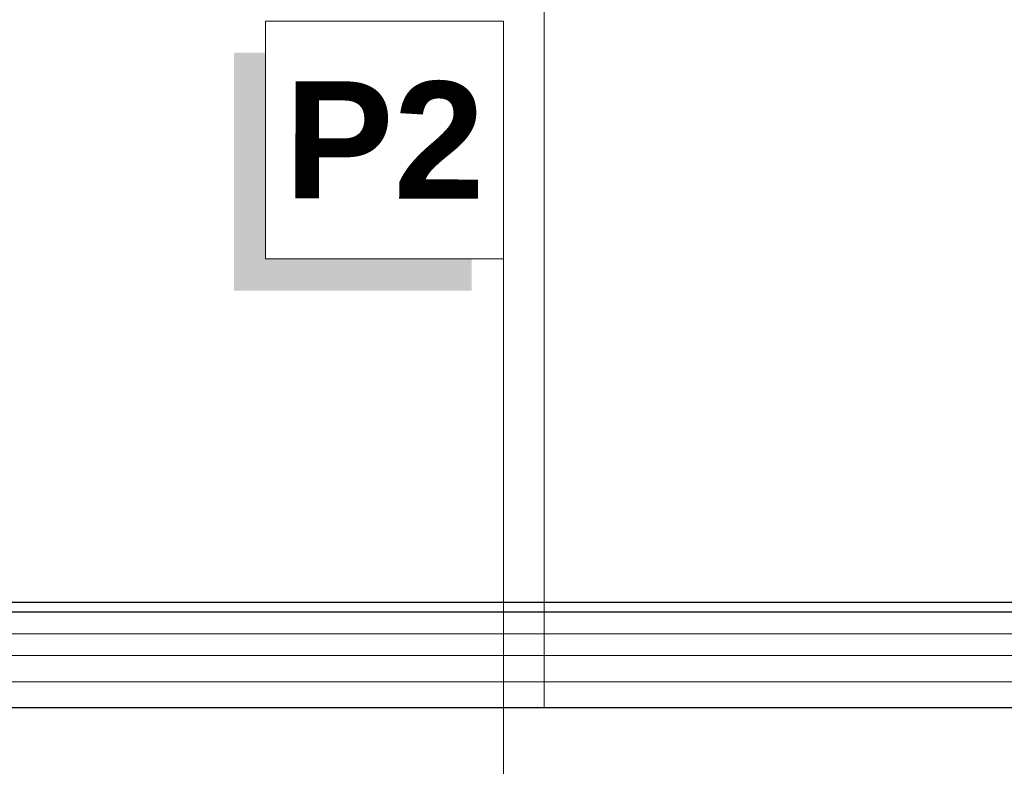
# Model space of a CAD drawing. Header units: millimetres. Extents: x -740 to 33545, y 5178 to 22494.
# Tile 227 of 250: x 12847 to 13073, y 13462 to 13633. Entities that reach past the tile are written whole.
import ezdxf
from ezdxf.lldxf.tags import DXFTag

# ---------------------------------------------------------------- set-up
doc = ezdxf.new("R2010")
doc.units = ezdxf.units.MM
doc.header["$MEASUREMENT"] = 0
doc.layers.get('Defpoints').update_dxf_attribs({"color": 252})
for name, color, linetype, lineweight in [('A_izolacja', 252, 'Continuous', 9), ('A_l.widokowa', 252, 'Continuous', 18), ('A_Ĺ›ciany projektowane', 252, 'Continuous', 35), ('l.przerywana', 252, 'ICAD_ISO03W100', 5), ('linia opisowa', 252, 'Continuous', 9), ('wymiarowanie', 252, 'Continuous', 9)]:
    doc.layers.add(name, color=color, linetype=linetype, lineweight=lineweight)
doc.styles.add('styl2', font='simplex.shx')
doc.linetypes.add('BATTING', pattern='A,0.00254,-2.54,[134,ltypeshp.shx,S=2.54,R=0,X=-2.54,Y=0],-5.08,[134,ltypeshp.shx,S=2.54,R=180,X=2.54,Y=0],-2.54', length=10.16254)
tags = doc.linetypes.add('ICAD_ISO03W100', pattern=[30, 12, -18]).pattern_tags.tags
tags[6:7] = [DXFTag(74, 4), DXFTag(75, 0), DXFTag(340, '0'), DXFTag(46, 1.0), DXFTag(50, 0.0), DXFTag(44, 0.0), DXFTag(45, 0.0)]
tags[4:5] = [DXFTag(74, 4), DXFTag(75, 0), DXFTag(340, '0'), DXFTag(46, 1.0), DXFTag(50, 0.0), DXFTag(44, 0.0), DXFTag(45, 0.0)]
doc.dimstyles.new('Skala 1-50', dxfattribs={"dimtxt": 12, "dimasz": 5, "dimexe": 1, "dimexo": 1, "dimgap": 1.5, "dimtad": 1, "dimdec": 1, "dimrnd": 0.5, "dimtxsty": 'styl2', "dimblk": 'ARCHTICK', "dimcen": 5, "dimadec": 0, "dimazin": 0, "dimtfac": 1, "dimtdec": 1, "dimtmove": 1, "dimatfit": 3, "dimldrblk": 'ARCHTICK', "dimfxl": 0, "dimlwd": -1, "dimlwe": -1, "dimarcsym": 0})

# ---------------------------------------------------------------- blocks, each defined once
blk = doc.blocks.new('_ArchTick')
at = {"color": 0, "linetype": 'ByBlock', "const_width": 0.15}
blk.add_lwpolyline([(-0.5, -0.5), (0.5, 0.5)], dxfattribs=at)
blk = doc.blocks.new('*D2461')
at = {"layer": 'Defpoints', "color": 0}
for p in [(12967.05, 13731.38), (13272.18, 13601.01), (13249.01, 13562.36)]:
    blk.add_point(p, dxfattribs=at)
at = {"layer": 'wymiarowanie', "color": 0}
for p, q in [((12987.66, 13765.75), (12990.74, 13770.89)), ((12990.23, 13770.04), (13272.18, 13601.01)), ((13269.61, 13596.72), (13272.69, 13601.87))]:
    blk.add_line(p, q, dxfattribs=at)
at = {"layer": 'wymiarowanie', "color": 0, "xscale": 5, "yscale": 5, "zscale": 5}
for p, rotation in [((12990.23, 13770.04), 149.0577037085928), ((13272.18, 13601.01), 329.0577037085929)]:
    blk.add_blockref('_ArchTick', p, dxfattribs=dict(at, rotation=rotation))
at = {"layer": 'wymiarowanie', "color": 0, "insert": (13135.49, 13692.68), "char_height": 12, "attachment_point": 5, "rotation": 329.0577, "style": 'styl2'}
blk.add_mtext('328,5', dxfattribs=at)

msp = doc.modelspace()

# ---------------------------------------------------------------- hatches: boundary and pattern name
at = {"layer": 'linia opisowa'}
msp.add_hatch(color=256, dxfattribs=at).paths.add_polyline_path([(12895.78, 13625.47), (12903.07, 13625.47), (12903.07, 13578.13), (12950.41, 13578.13), (12950.41, 13570.84), (12895.78, 13570.84)])

# ---------------------------------------------------------------- linework, layer by layer
at = {"layer": 'A_izolacja', "linetype": 'BATTING', "ltscale": 0.5}
msp.add_lwpolyline([(13304.73, 13492.08), (12629.38, 13492.08)], dxfattribs=at)
at = {"layer": 'A_izolacja', "linetype": 'Continuous'}
msp.add_lwpolyline([(13304.73, 13487.08), (12629.38, 13487.08)], dxfattribs=at)
at = {"layer": 'A_izolacja', "linetype": 'BATTING', "ltscale": 0.6}
msp.add_lwpolyline([(13304.73, 13481.08), (12629.38, 13481.08)], dxfattribs=at)
at = {"layer": 'A_l.widokowa', "lineweight": 30, "ltscale": 0.3}
msp.add_lwpolyline([(13333.05, 13475.08), (12629.38, 13475.08)], dxfattribs=at)
at = {"layer": 'A_Ĺ›ciany projektowane', "linetype": 'Continuous', "lineweight": 30}
for points in [[(13285.38, 13499.28), (12648.73, 13499.28)], [(13304.73, 13497.08), (12629.38, 13497.08)]]:
    msp.add_lwpolyline(points, dxfattribs=at)
at = {"layer": 'l.przerywana', "ltscale": 0.5}
msp.add_line((12967.05, 13475.08), (12967.05, 13783.25), dxfattribs=at)
at = {"layer": 'linia opisowa'}
msp.add_lwpolyline([(12903.07, 13578.13), (12957.69, 13578.13), (12957.69, 13632.75), (12903.07, 13632.75), (12903.07, 13578.13)], dxfattribs=at)
at = {"layer": 'wymiarowanie'}
msp.add_line((12957.69, 13448.47), (12957.69, 13578.13), dxfattribs=at)

# ---------------------------------------------------------------- texts
at = {"layer": 'linia opisowa', "insert": (12930.38, 13605.44), "char_height": 26.8852, "width": 1534.0261, "attachment_point": 5, "rotation": 359.8931}
msp.add_mtext('{\\fArial|b1|i0|c238|p34;P2}', dxfattribs=at)

# ---------------------------------------------------------------- dimensions: what is measured, and where the dimension line sits
at = {"layer": 'wymiarowanie'}
dim = msp.add_aligned_dim(p1=(12967.05, 13731.38), p2=(13249.01, 13562.36), distance=45.07, dimstyle='Skala 1-50', dxfattribs=at)
dim.commit()
dim.dimension.update_dxf_attribs({"geometry": '*D2461', "text_midpoint": (13135.49, 13692.68)})

doc.saveas('drawing.dxf')
